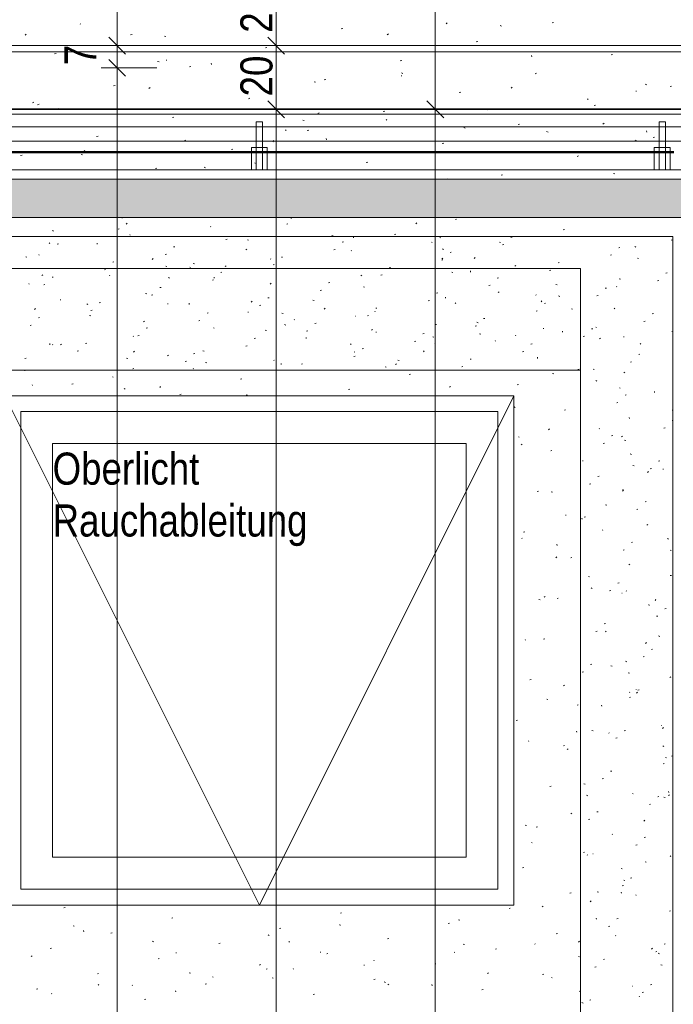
# Model space of a CAD drawing. Extents: x -740 to 300, y 62 to 1112.
# Tile 134 of 187: x -51 to -10, y 715 to 777. Entities that reach past the tile are written whole.
import ezdxf
from ezdxf.lldxf.tags import DXFTag

# ---------------------------------------------------------------- set-up
doc = ezdxf.new("R2010")
doc.units = 0
doc.layers.get('0').update_dxf_attribs({"lineweight": 13})
for name, color, linetype, lineweight, true_color in [('30 -35 Decken- 1 Konstruktion-Träger- Stahlbeton', 7, 'Continuous', 13, 0x33aa00), ('30 -36 Dächer- 1 Konstruktion', 7, 'Continuous', 35, 0x6666cc), ('30 -36 Dächer- 3 Dachbeläge', 7, 'Continuous', 15, 0x9999ff), ('30 -36 Dächer- 3 Dachbeläge Gründach', 9, 'Continuous', 9, 0x808080), ('30 -36 Dächer- 4 Dachbekleidungen', 7, 'Continuous', 9, 0xccccff), ('40 -43 Lüftungsanlagen - Entrauchung', 7, 'Continuous', 9, 0xd7f2ff), ('60- 61 allgemeine Ausstattung- 4 Terrassen', 9, 'Continuous', 9, 0x808080), ('70 -72 Beschriftung- 1 Beschriftung allgemein', 7, 'Continuous', 9, 0xff6633), ('70 -76 Bemaßung- 2 Allgemein', 9, 'Continuous', 5, 0x808080)]:
    doc.layers.add(name, color=color, linetype=linetype, lineweight=lineweight, true_color=true_color)
doc.layers.add('70 -71 Achsen- 1 Gebäudeachsen', color=7, linetype='STRICHPUNKT2-A06CPVBCL0', lineweight=18)
doc.layers.add('70 -73 Bauteildarst.- 2 verdeckt 0.15', color=7, linetype='grob-A06CPVB9L0', lineweight=15)
doc.styles.get("Standard").update_dxf_attribs({"font": 'ARIALN.TTF'})
tags = doc.linetypes.add('grob-A06CPVB9L0', pattern=[14, 3, -8, 3]).pattern_tags.tags
tags[8:9] = [DXFTag(74, 4), DXFTag(75, 0), DXFTag(340, '0'), DXFTag(46, 0.0), DXFTag(50, 0.0), DXFTag(44, 0.0), DXFTag(45, 0.0)]
tags[6:7] = [DXFTag(74, 4), DXFTag(75, 0), DXFTag(340, '0'), DXFTag(46, 0.0), DXFTag(50, 0.0), DXFTag(44, 0.0), DXFTag(45, 0.0)]
tags[4:5] = [DXFTag(74, 4), DXFTag(75, 0), DXFTag(340, '0'), DXFTag(46, 0.0), DXFTag(50, 0.0), DXFTag(44, 0.0), DXFTag(45, 0.0)]
tags = doc.linetypes.add('STRICHPUNKT2-A06CPVBCL0', pattern=[12.7, 6.35, -3.175, 0, -3.175]).pattern_tags.tags
tags[10:11] = [DXFTag(74, 4), DXFTag(75, 0), DXFTag(340, '0'), DXFTag(46, 0.0), DXFTag(50, 0.0), DXFTag(44, 0.0), DXFTag(45, 0.0)]
tags[8:9] = [DXFTag(74, 4), DXFTag(75, 0), DXFTag(340, '0'), DXFTag(46, 0.0), DXFTag(50, 0.0), DXFTag(44, 0.0), DXFTag(45, 0.0)]
tags[6:7] = [DXFTag(74, 4), DXFTag(75, 0), DXFTag(340, '0'), DXFTag(46, 0.0), DXFTag(50, 0.0), DXFTag(44, 0.0), DXFTag(45, 0.0)]
tags[4:5] = [DXFTag(74, 4), DXFTag(75, 0), DXFTag(340, '0'), DXFTag(46, 0.0), DXFTag(50, 0.0), DXFTag(44, 0.0), DXFTag(45, 0.0)]

# ---------------------------------------------------------------- blocks, each defined once
blk = doc.blocks.new('Referenz-A06CPVBEL0')
at = {"layer": '30 -35 Decken- 1 Konstruktion-Träger- Stahlbeton', "color": 0, "linetype": 'grob-A06CPVB9L0', "lineweight": -2, "ltscale": 0.13}
for p, q in [((-146.356, 774.512), (-2.356, 774.512)), ((-146.356, 770.912), (-2.356, 770.912))]:
    blk.add_line(p, q, dxfattribs=at)
at = {"layer": '30 -36 Dächer- 1 Konstruktion', "color": 0, "linetype": 'Continuous', "ltscale": 0.35}
blk.add_line((1.644, 770.912), (-682.362, 770.912), dxfattribs=at)
at = {"layer": '30 -36 Dächer- 1 Konstruktion', "color": 0, "lineweight": 25}
for p, q in [((-682.362, 770.912), (1.644, 770.912)), ((1.644, 770.912), (-682.362, 770.912)), ((1.644, 770.912), (-682.362, 770.912))]:
    blk.add_line(p, q, dxfattribs=at)
at = {"layer": '30 -36 Dächer- 1 Konstruktion', "color": 0, "lineweight": 5}
for p, q in [((-682.362, 770.912), (1.644, 770.912)), ((1.644, 770.912), (-682.362, 770.912)), ((1.644, 770.912), (-682.362, 770.912))]:
    blk.add_line(p, q, dxfattribs=at)
at = {"layer": '30 -36 Dächer- 1 Konstruktion', "color": 0, "lineweight": -2}
for p, q in [((-682.362, 770.912), (1.644, 770.912)), ((1.644, 770.912), (-682.362, 770.912)), ((1.644, 770.912), (-682.362, 770.912))]:
    blk.add_line(p, q, dxfattribs=at)
at = {"layer": '30 -36 Dächer- 1 Konstruktion', "color": 0}
blk.add_line((1.644, 770.912), (-682.362, 770.912), dxfattribs=at)
at = {"layer": '30 -36 Dächer- 3 Dachbeläge', "color": 0, "linetype": 'Continuous', "ltscale": 0.15}
for p, q in [((-6.756, 766.512), (-682.362, 766.512)), ((-682.362, 764.112), (-6.756, 764.112))]:
    blk.add_line(p, q, dxfattribs=at)
at = {"layer": '30 -36 Dächer- 3 Dachbeläge', "color": 0, "lineweight": 9}
for p, q in [((-682.362, 764.112), (-6.756, 764.112)), ((-44.978, 764.076), (-44.981, 764.112)), ((-34.342, 764.042), (-34.368, 764.071)), ((-24.032, 763.987), (-23.955, 764.006)), ((-45.241, 763.381), (-45.165, 763.4)), ((-44.674, 763.755), (-44.731, 763.701)), ((-39.407, 763.522), (-39.433, 763.551)), ((-34.637, 763.684), (-34.56, 763.703)), ((-26.457, 763.774), (-26.514, 763.721)), ((-17.247, 763.338), (-17.17, 763.357)), ((-49.371, 763.284), (-49.298, 763.255)), ((-48.537, 762.906), (-48.513, 762.912)), ((-48.537, 762.906), (-48.513, 762.912)), ((-44.472, 763.003), (-44.498, 763.032)), ((-38.457, 762.732), (-38.38, 762.751)), ((-31.792, 762.983), (-31.717, 762.96)), ((-30.435, 762.828), (-30.443, 762.899)), ((-30.435, 762.828), (-30.443, 762.899)), ((-27.852, 763.035), (-27.775, 763.054)), ((-25.013, 762.857), (-24.94, 762.827)), ((-25.013, 762.857), (-24.94, 762.827)), ((-20.542, 762.863), (-20.466, 762.883)), ((-20.542, 762.863), (-20.466, 762.883)), ((-49.537, 762.483), (-49.563, 762.512)), ((-49.062, 762.428), (-48.985, 762.447)), ((-46.55, 762.436), (-46.558, 762.506)), ((-46.55, 762.436), (-46.558, 762.506)), ((-41.752, 762.257), (-41.676, 762.276)), ((-41.752, 762.257), (-41.676, 762.276)), ((-37.135, 762.122), (-37.2, 762.077)), ((-37.108, 762.709), (-37.035, 762.68)), ((-31.147, 762.56), (-31.071, 762.579)), ((-31.147, 762.56), (-31.071, 762.579)), ((-25.5, 762.529), (-25.526, 762.559)), ((-25.5, 762.529), (-25.526, 762.559)), ((-24.844, 762.135), (-24.771, 762.105)), ((-21.26, 762.565), (-21.184, 762.542)), ((-21.26, 762.565), (-21.184, 762.542)), ((-21.067, 762.386), (-20.99, 762.405)), ((-13.757, 762.214), (-13.681, 762.233)), ((-13.757, 762.214), (-13.681, 762.233)), ((-12.75, 762.282), (-12.677, 762.252)), ((-12.75, 762.282), (-12.677, 762.252)), ((-10.462, 762.689), (-10.386, 762.708)), ((-51.045, 761.641), (-50.97, 761.618)), ((-50.213, 761.779), (-50.199, 761.747)), ((-50.213, 761.779), (-50.199, 761.747)), ((-43.035, 761.528), (-43.092, 761.474)), ((-43.035, 761.528), (-43.092, 761.474)), ((-42.277, 761.779), (-42.2, 761.798)), ((-35.63, 761.49), (-35.656, 761.52)), ((-35.63, 761.49), (-35.656, 761.52)), ((-34.967, 761.608), (-34.891, 761.627)), ((-34.967, 761.608), (-34.891, 761.627)), ((-31.672, 762.083), (-31.595, 762.102)), ((-30.565, 762.01), (-30.591, 762.039)), ((-30.565, 762.01), (-30.591, 762.039)), ((-24.818, 761.547), (-24.875, 761.494)), ((-24.818, 761.547), (-24.875, 761.494)), ((-24.362, 761.911), (-24.286, 761.93)), ((-24.362, 761.911), (-24.286, 761.93)), ((-22.79, 761.587), (-22.854, 761.542)), ((-14.282, 761.737), (-14.206, 761.756)), ((-12.58, 761.56), (-12.507, 761.531)), ((-45.572, 761.304), (-45.496, 761.323)), ((-45.572, 761.304), (-45.496, 761.323)), ((-42.24, 761.056), (-42.167, 761.027)), ((-42.24, 761.056), (-42.167, 761.027)), ((-40.695, 760.971), (-40.721, 761)), ((-40.695, 760.971), (-40.721, 761)), ((-40.513, 761.222), (-40.438, 761.199)), ((-40.513, 761.222), (-40.438, 761.199)), ((-38.444, 761.08), (-38.502, 761.026)), ((-35.492, 761.13), (-35.415, 761.149)), ((-28.182, 760.959), (-28.106, 760.978)), ((-28.182, 760.959), (-28.106, 760.978)), ((-24.887, 761.433), (-24.81, 761.452)), ((-20.227, 761.099), (-20.285, 761.045)), ((-17.577, 761.262), (-17.501, 761.281)), ((-17.577, 761.262), (-17.501, 761.281)), ((-49.967, 760.509), (-50.032, 760.464)), ((-49.967, 760.509), (-50.032, 760.464)), ((-49.392, 760.352), (-49.316, 760.371)), ((-49.392, 760.352), (-49.316, 760.371)), ((-46.097, 760.827), (-46.02, 760.846)), ((-45.76, 760.452), (-45.786, 760.481)), ((-45.76, 760.452), (-45.786, 760.481)), ((-42.071, 760.334), (-41.998, 760.305)), ((-39.194, 760.291), (-39.202, 760.362)), ((-38.787, 760.655), (-38.711, 760.674)), ((-38.787, 760.655), (-38.711, 760.674)), ((-29.976, 760.482), (-29.903, 760.452)), ((-29.976, 760.482), (-29.903, 760.452)), ((-28.707, 760.481), (-28.631, 760.5)), ((-24.262, 760.681), (-24.187, 760.658)), ((-23.079, 760.684), (-23.086, 760.754)), ((-21.398, 760.309), (-21.321, 760.328)), ((-21.398, 760.309), (-21.321, 760.328)), ((-18.102, 760.784), (-18.026, 760.803)), ((-13.73, 760.263), (-13.654, 760.24)), ((-13.73, 760.263), (-13.654, 760.24)), ((-10.793, 760.613), (-10.716, 760.632)), ((-10.793, 760.613), (-10.716, 760.632)), ((-50.825, 759.932), (-50.851, 759.961)), ((-50.825, 759.932), (-50.851, 759.961)), ((-49.917, 759.874), (-49.84, 759.893)), ((-42.607, 759.703), (-42.531, 759.722)), ((-42.607, 759.703), (-42.531, 759.722)), ((-39.312, 760.178), (-39.235, 760.197)), ((-35.622, 759.975), (-35.686, 759.93)), ((-35.622, 759.975), (-35.686, 759.93)), ((-32.002, 760.006), (-31.926, 760.025)), ((-32.002, 760.006), (-31.926, 760.025)), ((-29.807, 759.76), (-29.734, 759.73)), ((-21.922, 759.832), (-21.846, 759.851)), ((-17.713, 759.907), (-17.64, 759.877)), ((-17.713, 759.907), (-17.64, 759.877)), ((-14.613, 759.66), (-14.536, 759.679)), ((-14.613, 759.66), (-14.536, 759.679)), ((-13.878, 759.749), (-13.905, 759.778)), ((-11.317, 760.135), (-11.241, 760.154)), ((-43.515, 759.339), (-43.44, 759.316)), ((-43.132, 759.225), (-43.056, 759.244)), ((-35.823, 759.054), (-35.746, 759.073)), ((-35.823, 759.054), (-35.746, 759.073)), ((-32.527, 759.529), (-32.451, 759.548)), ((-25.218, 759.357), (-25.141, 759.376)), ((-25.218, 759.357), (-25.141, 759.376)), ((-24.652, 759.043), (-24.659, 759.114)), ((-24.652, 759.043), (-24.659, 759.114)), ((-21.277, 759.44), (-21.341, 759.395)), ((-21.277, 759.44), (-21.341, 759.395)), ((-18.943, 759.229), (-18.969, 759.258)), ((-17.543, 759.185), (-17.47, 759.156)), ((-15.137, 759.183), (-15.061, 759.202)), ((-48.883, 758.943), (-48.848, 758.941)), ((-47.203, 758.681), (-47.13, 758.652)), ((-47.203, 758.681), (-47.13, 758.652)), ((-46.427, 758.75), (-46.351, 758.769)), ((-46.427, 758.75), (-46.351, 758.769)), ((-42.126, 758.691), (-42.09, 758.689)), ((-42.126, 758.691), (-42.09, 758.689)), ((-40.767, 758.651), (-40.775, 758.722)), ((-40.767, 758.651), (-40.775, 758.722)), ((-36.806, 758.853), (-36.863, 758.799)), ((-36.806, 758.853), (-36.863, 758.799)), ((-36.347, 758.576), (-36.271, 758.595)), ((-32.983, 758.92), (-32.908, 758.897)), ((-32.983, 758.92), (-32.908, 758.897)), ((-32.215, 758.404), (-32.273, 758.351)), ((-29.038, 758.405), (-28.961, 758.424)), ((-29.038, 758.405), (-28.961, 758.424)), ((-25.742, 758.879), (-25.666, 758.898)), ((-24.008, 758.71), (-24.034, 758.739)), ((-18.589, 758.872), (-18.646, 758.818)), ((-18.589, 758.872), (-18.646, 758.818)), ((-18.433, 758.708), (-18.356, 758.727)), ((-18.433, 758.708), (-18.356, 758.727)), ((-13.998, 758.424), (-14.056, 758.37)), ((-50.432, 758.385), (-50.49, 758.331)), ((-50.247, 757.798), (-50.171, 757.817)), ((-50.247, 757.798), (-50.171, 757.817)), ((-47.034, 757.959), (-46.961, 757.93)), ((-46.952, 758.273), (-46.876, 758.292)), ((-39.643, 758.101), (-39.566, 758.12)), ((-39.643, 758.101), (-39.566, 758.12)), ((-37.072, 758.164), (-37.037, 758.162)), ((-34.939, 758.107), (-34.866, 758.077)), ((-34.939, 758.107), (-34.866, 758.077)), ((-30.315, 757.912), (-30.279, 757.91)), ((-30.315, 757.912), (-30.279, 757.91)), ((-29.562, 757.927), (-29.486, 757.946)), ((-29.073, 758.19), (-29.099, 758.219)), ((-18.957, 758.23), (-18.881, 758.249)), ((-16.732, 758.379), (-16.657, 758.356)), ((-11.648, 758.059), (-11.571, 758.078)), ((-11.648, 758.059), (-11.571, 758.078)), ((-50.772, 757.32), (-50.696, 757.339)), ((-43.585, 757.605), (-43.65, 757.56)), ((-43.463, 757.149), (-43.386, 757.168)), ((-43.463, 757.149), (-43.386, 757.168)), ((-40.167, 757.624), (-40.091, 757.643)), ((-39.203, 757.151), (-39.229, 757.18)), ((-34.77, 757.385), (-34.697, 757.355)), ((-34.138, 757.671), (-34.164, 757.7)), ((-32.858, 757.452), (-32.781, 757.471)), ((-32.858, 757.452), (-32.781, 757.471)), ((-25.261, 757.385), (-25.226, 757.383)), ((-22.777, 757.278), (-22.701, 757.297)), ((-22.676, 757.532), (-22.603, 757.502)), ((-22.676, 757.532), (-22.603, 757.502)), ((-22.253, 757.755), (-22.176, 757.774)), ((-22.253, 757.755), (-22.176, 757.774)), ((-15.166, 757.197), (-15.193, 757.227)), ((-15.166, 757.197), (-15.193, 757.227)), ((-12.172, 757.581), (-12.096, 757.6)), ((-44.268, 756.632), (-44.294, 756.661)), ((-43.987, 756.671), (-43.911, 756.69)), ((-35.985, 757.037), (-35.91, 757.014)), ((-33.411, 756.507), (-33.418, 756.577)), ((-33.382, 756.974), (-33.306, 756.994)), ((-29.24, 757.071), (-29.304, 757.026)), ((-29.015, 756.926), (-29.002, 756.893)), ((-26.073, 756.803), (-25.996, 756.822)), ((-26.073, 756.803), (-25.996, 756.822)), ((-25.453, 756.618), (-25.378, 756.595)), ((-25.453, 756.618), (-25.378, 756.595)), ((-22.506, 756.81), (-22.433, 756.781)), ((-20.231, 756.678), (-20.258, 756.707)), ((-20.231, 756.678), (-20.258, 756.707)), ((-18.504, 757.133), (-18.468, 757.131)), ((-18.504, 757.133), (-18.468, 757.131)), ((-17.296, 756.899), (-17.303, 756.969)), ((-15.992, 756.629), (-15.916, 756.648)), ((-15.468, 757.106), (-15.392, 757.125)), ((-15.468, 757.106), (-15.392, 757.125)), ((-13.45, 756.606), (-13.415, 756.603)), ((-10.412, 756.957), (-10.356, 756.935)), ((-10.412, 756.957), (-10.356, 756.935)), ((-49.526, 756.114), (-49.534, 756.185)), ((-49.333, 756.112), (-49.359, 756.141)), ((-48.794, 756.158), (-48.851, 756.104)), ((-48.794, 756.158), (-48.851, 756.104)), ((-47.283, 756.196), (-47.206, 756.215)), ((-47.283, 756.196), (-47.206, 756.215)), ((-37.202, 756.022), (-37.126, 756.041)), ((-36.678, 756.5), (-36.601, 756.519)), ((-36.678, 756.5), (-36.601, 756.519)), ((-30.576, 756.177), (-30.634, 756.124)), ((-30.576, 756.177), (-30.634, 756.124)), ((-26.597, 756.325), (-26.521, 756.344)), ((-25.296, 756.158), (-25.323, 756.188)), ((-25.296, 756.158), (-25.323, 756.188)), ((-21.518, 756.382), (-21.505, 756.349)), ((-21.518, 756.382), (-21.505, 756.349)), ((-19.288, 756.154), (-19.212, 756.173)), ((-19.288, 756.154), (-19.212, 756.173)), ((-14.895, 756.536), (-14.959, 756.491)), ((-12.359, 756.197), (-12.417, 756.143)), ((-12.359, 756.197), (-12.417, 756.143)), ((-47.807, 755.719), (-47.731, 755.738)), ((-44.203, 755.71), (-44.261, 755.656)), ((-42.072, 755.458), (-42.136, 755.413)), ((-42.072, 755.458), (-42.136, 755.413)), ((-40.498, 755.547), (-40.421, 755.566)), ((-40.498, 755.547), (-40.421, 755.566)), ((-39.902, 755.732), (-39.829, 755.702)), ((-39.902, 755.732), (-39.829, 755.702)), ((-30.417, 755.373), (-30.341, 755.392)), ((-30.361, 755.639), (-30.388, 755.668)), ((-30.361, 755.639), (-30.388, 755.668)), ((-29.893, 755.851), (-29.817, 755.87)), ((-29.893, 755.851), (-29.817, 755.87)), ((-25.986, 755.729), (-26.044, 755.675)), ((-19.813, 755.676), (-19.736, 755.695)), ((-18.869, 755.259), (-18.876, 755.329)), ((-18.869, 755.259), (-18.876, 755.329)), ((-12.503, 755.505), (-12.427, 755.524)), ((-12.503, 755.505), (-12.427, 755.524)), ((-51.103, 755.244), (-51.026, 755.263)), ((-51.103, 755.244), (-51.026, 755.263)), ((-44.706, 755.276), (-44.631, 755.253)), ((-44.706, 755.276), (-44.631, 755.253)), ((-41.022, 755.07), (-40.946, 755.089)), ((-39.733, 755.01), (-39.66, 754.98)), ((-35.426, 755.119), (-35.453, 755.149)), ((-35.426, 755.119), (-35.453, 755.149)), ((-34.984, 754.867), (-34.991, 754.937)), ((-34.984, 754.867), (-34.991, 754.937)), ((-33.713, 754.898), (-33.637, 754.917)), ((-33.713, 754.898), (-33.637, 754.917)), ((-28.455, 754.735), (-28.38, 754.712)), ((-27.727, 754.924), (-27.791, 754.879)), ((-27.727, 754.924), (-27.791, 754.879)), ((-27.639, 755.157), (-27.566, 755.127)), ((-27.639, 755.157), (-27.566, 755.127)), ((-23.633, 754.724), (-23.556, 754.743)), ((-23.108, 755.201), (-23.032, 755.22)), ((-23.108, 755.201), (-23.032, 755.22)), ((-13.028, 755.027), (-12.951, 755.046)), ((-16.156, 754.512), (-61.756, 754.512)), ((-51.099, 754.474), (-51.107, 754.545)), ((-51.099, 754.474), (-51.107, 754.545)), ((-45.556, 754.08), (-45.582, 754.11)), ((-45.556, 754.08), (-45.582, 754.11)), ((-44.318, 754.595), (-44.241, 754.614)), ((-44.318, 754.595), (-44.241, 754.614)), ((-40.491, 754.6), (-40.517, 754.629)), ((-40.491, 754.6), (-40.517, 754.629)), ((-26.928, 754.249), (-26.852, 754.268)), ((-26.928, 754.249), (-26.852, 754.268)), ((-17.923, 754.316), (-17.848, 754.293)), ((-17.923, 754.316), (-17.848, 754.293)), ((-16.323, 754.552), (-16.247, 754.571)), ((-16.323, 754.552), (-16.247, 754.571)), ((-16.156, 223.712), (-16.156, 754.512)), ((-15.375, 754.582), (-15.302, 754.553)), ((-15.375, 754.582), (-15.302, 754.553)), ((-13.381, 754.389), (-13.446, 754.344)), ((-13.381, 754.389), (-13.446, 754.344)), ((-50.621, 753.561), (-50.647, 753.59)), ((-50.621, 753.561), (-50.647, 753.59)), ((-48.138, 753.642), (-48.062, 753.661)), ((-48.138, 753.642), (-48.062, 753.661)), ((-42.564, 753.483), (-42.622, 753.429)), ((-42.564, 753.483), (-42.622, 753.429)), ((-37.533, 753.946), (-37.457, 753.965)), ((-37.533, 753.946), (-37.457, 753.965)), ((-24.347, 753.502), (-24.405, 753.448)), ((-24.347, 753.502), (-24.405, 753.448)), ((-20.143, 753.6), (-20.067, 753.619)), ((-20.143, 753.6), (-20.067, 753.619)), ((-15.206, 753.861), (-15.133, 753.831)), ((-44.865, 753.357), (-44.792, 753.327)), ((-44.865, 753.357), (-44.792, 753.327)), ((-41.353, 752.993), (-41.277, 753.012)), ((-41.353, 752.993), (-41.277, 753.012)), ((-37.176, 752.974), (-37.101, 752.951)), ((-37.176, 752.974), (-37.101, 752.951)), ((-30.748, 753.296), (-30.672, 753.316)), ((-30.748, 753.296), (-30.672, 753.316)), ((-13.674, 753.378), (-13.701, 753.407)), ((-13.358, 752.951), (-13.282, 752.97)), ((-13.358, 752.951), (-13.282, 752.97)), ((-11.512, 753.114), (-11.52, 753.185)), ((-13.883, 752.473), (-13.807, 752.492)), ((-20.338, 752.207), (-20.265, 752.178)), ((-20.338, 752.207), (-20.265, 752.178)), ((-17.178, 751.998), (-17.102, 752.017)), ((-17.178, 751.998), (-17.102, 752.017)), ((-10.393, 752.014), (-10.356, 752.003)), ((-10.393, 752.014), (-10.356, 752.003)), ((-13.085, 751.474), (-13.093, 751.545)), ((-13.085, 751.474), (-13.093, 751.545)), ((-10.394, 751.349), (-10.356, 751.358)), ((-10.394, 751.349), (-10.356, 751.358)), ((-18.118, 750.827), (-18.176, 750.773)), ((-18.118, 750.827), (-18.176, 750.773)), ((-14.963, 750.826), (-14.989, 750.856)), ((-14.963, 750.826), (-14.989, 750.856)), ((-14.214, 750.397), (-14.137, 750.416)), ((-14.214, 750.397), (-14.137, 750.416)), ((-13.528, 750.378), (-13.585, 750.325)), ((-10.918, 750.871), (-10.842, 750.89)), ((-20.028, 750.307), (-20.054, 750.336)), ((-20.028, 750.307), (-20.054, 750.336)), ((-19.831, 749.873), (-19.896, 749.828)), ((-19.831, 749.873), (-19.896, 749.828)), ((-14.738, 749.919), (-14.662, 749.938)), ((-13.395, 750.13), (-13.32, 750.107)), ((-18.034, 749.444), (-17.957, 749.463)), ((-18.034, 749.444), (-17.957, 749.463)), ((-13.037, 749.258), (-12.964, 749.228)), ((-13.037, 749.258), (-12.964, 749.228)), ((-16.036, 748.821), (-16.001, 748.819)), ((-16.036, 748.821), (-16.001, 748.819)), ((-12.868, 748.536), (-12.795, 748.506)), ((-11.249, 748.795), (-11.172, 748.814)), ((-11.249, 748.795), (-11.172, 748.814)), ((-11.889, 748.151), (-11.946, 748.097)), ((-11.889, 748.151), (-11.946, 748.097)), ((-11.773, 748.317), (-11.697, 748.336)), ((-10.983, 748.294), (-10.947, 748.292)), ((-15.593, 747.365), (-15.517, 747.384)), ((-15.069, 747.843), (-14.993, 747.862)), ((-15.069, 747.843), (-14.993, 747.862)), ((-18.889, 746.89), (-18.813, 746.909)), ((-18.889, 746.89), (-18.813, 746.909)), ((-18, 746.883), (-17.927, 746.853)), ((-18, 746.883), (-17.927, 746.853)), ((-13.449, 746.969), (-13.514, 746.924)), ((-13.471, 747.007), (-13.497, 747.036)), ((-14.586, 746.067), (-14.511, 746.044)), ((-14.586, 746.067), (-14.511, 746.044)), ((-12.104, 746.241), (-12.028, 746.26)), ((-12.104, 746.241), (-12.028, 746.26)), ((-17.094, 745.431), (-17.08, 745.398)), ((-17.094, 745.431), (-17.08, 745.398)), ((-12.629, 745.763), (-12.552, 745.782)), ((-16.061, 745.153), (-16.069, 745.223)), ((-15.924, 745.288), (-15.848, 745.308)), ((-15.924, 745.288), (-15.848, 745.308)), ((-11.936, 744.822), (-12, 744.777)), ((-11.936, 744.822), (-12, 744.777)), ((-19.744, 744.336), (-19.668, 744.355)), ((-19.744, 744.336), (-19.668, 744.355)), ((-14.759, 744.455), (-14.785, 744.485)), ((-14.759, 744.455), (-14.785, 744.485)), ((-19.824, 743.936), (-19.85, 743.965)), ((-19.824, 743.936), (-19.85, 743.965)), ((-17.634, 743.512), (-17.641, 743.583)), ((-17.634, 743.512), (-17.641, 743.583)), ((-12.959, 743.687), (-12.883, 743.706)), ((-12.959, 743.687), (-12.883, 743.706)), ((-10.7, 743.933), (-10.627, 743.903)), ((-10.7, 743.933), (-10.627, 743.903)), ((-13.484, 743.209), (-13.408, 743.228)), ((-10.53, 743.211), (-10.457, 743.182)), ((-17.648, 742.781), (-17.705, 742.727)), ((-17.648, 742.781), (-17.705, 742.727)), ((-16.779, 742.734), (-16.703, 742.753)), ((-16.779, 742.734), (-16.703, 742.753)), ((-13.057, 742.333), (-13.115, 742.279)), ((-15.663, 741.558), (-15.59, 741.528)), ((-15.663, 741.558), (-15.59, 741.528)), ((-13.815, 741.133), (-13.738, 741.152)), ((-13.815, 741.133), (-13.738, 741.152)), ((-10.519, 741.608), (-10.443, 741.627)), ((-15.493, 740.836), (-15.42, 740.807)), ((-14.339, 740.655), (-14.263, 740.674)), ((-13.569, 740.51), (-13.533, 740.507)), ((-13.569, 740.51), (-13.533, 740.507)), ((-13.267, 740.636), (-13.293, 740.665)), ((-18.78, 740.12), (-18.704, 740.097)), ((-18.78, 740.12), (-18.704, 740.097)), ((-18.386, 740.305), (-18.45, 740.26)), ((-18.386, 740.305), (-18.45, 740.26)), ((-17.635, 740.18), (-17.558, 740.199)), ((-17.635, 740.18), (-17.558, 740.199)), ((-11.418, 740.106), (-11.476, 740.052)), ((-11.418, 740.106), (-11.476, 740.052)), ((-11.851, 739.728), (-11.858, 739.798)), ((-11.851, 739.728), (-11.858, 739.798)), ((-10.85, 739.531), (-10.773, 739.55)), ((-10.85, 739.531), (-10.773, 739.55)), ((-11.374, 739.054), (-11.298, 739.073)), ((-15.194, 738.101), (-15.118, 738.12)), ((-14.67, 738.579), (-14.593, 738.598)), ((-14.67, 738.579), (-14.593, 738.598)), ((-14.555, 738.084), (-14.581, 738.114)), ((-14.555, 738.084), (-14.581, 738.114)), ((-19.62, 737.565), (-19.646, 737.594)), ((-19.62, 737.565), (-19.646, 737.594)), ((-18.49, 737.626), (-18.414, 737.645)), ((-18.49, 737.626), (-18.414, 737.645)), ((-12.004, 737.401), (-12.068, 737.356)), ((-11.25, 737.818), (-11.174, 737.795)), ((-11.25, 737.818), (-11.174, 737.795)), ((-11.705, 736.977), (-11.629, 736.996)), ((-11.705, 736.977), (-11.629, 736.996)), ((-13.325, 736.233), (-13.252, 736.204)), ((-13.325, 736.233), (-13.252, 736.204)), ((-12.23, 736.5), (-12.153, 736.519)), ((-16.05, 735.547), (-15.973, 735.566)), ((-15.525, 736.025), (-15.449, 736.044)), ((-15.525, 736.025), (-15.449, 736.044)), ((-14.252, 735.935), (-14.177, 735.912)), ((-19.345, 735.072), (-19.269, 735.091)), ((-19.345, 735.072), (-19.269, 735.091)), ((-13.156, 735.511), (-13.083, 735.482)), ((-10.49, 735.254), (-10.555, 735.209)), ((-10.49, 735.254), (-10.555, 735.209)), ((-17.177, 734.736), (-17.235, 734.682)), ((-17.177, 734.736), (-17.235, 734.682)), ((-13.063, 734.265), (-13.089, 734.294)), ((-12.669, 734.48), (-12.656, 734.447)), ((-12.669, 734.48), (-12.656, 734.447)), ((-12.587, 734.287), (-12.644, 734.234)), ((-12.56, 734.423), (-12.484, 734.442)), ((-12.56, 734.423), (-12.484, 734.442)), ((-18.288, 733.858), (-18.215, 733.829)), ((-18.288, 733.858), (-18.215, 733.829)), ((-13.085, 733.946), (-13.009, 733.965)), ((-16.38, 733.471), (-16.304, 733.49)), ((-16.38, 733.471), (-16.304, 733.49)), ((-14.827, 733.406), (-14.834, 733.477)), ((-20.2, 732.518), (-20.124, 732.537)), ((-20.2, 732.518), (-20.124, 732.537)), ((-16.399, 731.766), (-16.407, 731.837)), ((-16.399, 731.766), (-16.407, 731.837)), ((-15.443, 731.872), (-15.368, 731.849)), ((-15.443, 731.872), (-15.368, 731.849)), ((-13.416, 731.869), (-13.339, 731.888)), ((-13.416, 731.869), (-13.339, 731.888)), ((-11.101, 732.198), (-11.066, 732.196)), ((-11.101, 732.198), (-11.066, 732.196)), ((-10.948, 732.06), (-11.005, 732.007)), ((-10.948, 732.06), (-11.005, 732.007)), ((-19.416, 731.194), (-19.442, 731.223)), ((-19.416, 731.194), (-19.442, 731.223)), ((-14.351, 731.713), (-14.378, 731.743)), ((-14.351, 731.713), (-14.378, 731.743)), ((-13.94, 731.391), (-13.864, 731.411)), ((-17.236, 730.917), (-17.159, 730.936)), ((-17.236, 730.917), (-17.159, 730.936)), ((-16.94, 730.738), (-17.005, 730.693)), ((-16.94, 730.738), (-17.005, 730.693)), ((-10.987, 730.909), (-10.914, 730.879)), ((-10.987, 730.909), (-10.914, 730.879)), ((-10.818, 730.187), (-10.745, 730.157)), ((-10.451, 730.268), (-10.374, 730.287)), ((-10.451, 730.268), (-10.374, 730.287)), ((-14.271, 729.315), (-14.194, 729.334)), ((-14.271, 729.315), (-14.194, 729.334)), ((-10.975, 729.79), (-10.899, 729.809)), ((-14.795, 728.837), (-14.719, 728.856)), ((-18.091, 728.363), (-18.015, 728.382)), ((-18.091, 728.363), (-18.015, 728.382)), ((-15.95, 728.534), (-15.877, 728.504)), ((-15.95, 728.534), (-15.877, 728.504)), ((-15.781, 727.812), (-15.708, 727.782)), ((-12.859, 727.894), (-12.885, 727.923)), ((-11.306, 727.713), (-11.23, 727.733)), ((-11.306, 727.713), (-11.23, 727.733)), ((-10.915, 727.686), (-10.84, 727.663)), ((-10.616, 727.981), (-10.624, 728.052)), ((-10.616, 727.981), (-10.624, 728.052)), ((-10.558, 727.834), (-10.623, 727.789)), ((-11.831, 727.236), (-11.754, 727.255)), ((-16.707, 726.69), (-16.764, 726.637)), ((-16.707, 726.69), (-16.764, 726.637)), ((-15.651, 726.283), (-15.574, 726.302)), ((-15.126, 726.761), (-15.05, 726.78)), ((-15.126, 726.761), (-15.05, 726.78)), ((-12.116, 726.242), (-12.174, 726.188)), ((-19.636, 725.925), (-19.561, 725.902)), ((-19.636, 725.925), (-19.561, 725.902)), ((-18.946, 725.809), (-18.87, 725.828)), ((-18.946, 725.809), (-18.87, 725.828)), ((-14.147, 725.342), (-14.174, 725.372)), ((-14.147, 725.342), (-14.174, 725.372)), ((-12.161, 725.159), (-12.085, 725.178)), ((-12.161, 725.159), (-12.085, 725.178)), ((-19.212, 724.823), (-19.239, 724.852)), ((-19.212, 724.823), (-19.239, 724.852)), ((-12.686, 724.682), (-12.61, 724.701)), ((-15.981, 724.207), (-15.905, 724.226)), ((-15.981, 724.207), (-15.905, 724.226)), ((-15.742, 724.073), (-15.729, 724.04)), ((-15.391, 724.138), (-15.356, 724.136)), ((-10.477, 724.015), (-10.535, 723.961)), ((-10.477, 724.015), (-10.535, 723.961)), ((-19.801, 723.255), (-19.725, 723.274)), ((-19.801, 723.255), (-19.725, 723.274)), ((-13.613, 723.209), (-13.54, 723.179)), ((-13.613, 723.209), (-13.54, 723.179)), ((-12.106, 723.623), (-12.031, 723.6)), ((-12.106, 723.623), (-12.031, 723.6)), ((-13.017, 722.605), (-12.94, 722.624)), ((-13.017, 722.605), (-12.94, 722.624)), ((-13.541, 722.128), (-13.465, 722.147)), ((-13.443, 722.487), (-13.37, 722.458)), ((-16.837, 721.653), (-16.76, 721.672)), ((-16.837, 721.653), (-16.76, 721.672)), ((-15.108, 721.739), (-15.033, 721.716)), ((-13.592, 721.66), (-13.599, 721.73)), ((-12.655, 721.522), (-12.682, 721.552)), ((-48.651, 720.743), (-48.575, 720.762)), ((-48.651, 720.743), (-48.575, 720.762)), ((-20.657, 720.7), (-20.58, 720.72)), ((-20.657, 720.7), (-20.58, 720.72)), ((-18.576, 720.834), (-18.503, 720.804)), ((-18.576, 720.834), (-18.503, 720.804)), ((-15.495, 721.171), (-15.56, 721.126)), ((-15.495, 721.171), (-15.56, 721.126)), ((-41.867, 720.094), (-41.79, 720.113)), ((-41.867, 720.094), (-41.79, 720.113)), ((-31.262, 720.397), (-31.185, 720.416)), ((-31.262, 720.397), (-31.185, 720.416)), ((-15.165, 720.02), (-15.172, 720.09)), ((-15.165, 720.02), (-15.172, 720.09)), ((-13.872, 720.051), (-13.795, 720.07)), ((-13.872, 720.051), (-13.795, 720.07)), ((-10.576, 720.526), (-10.5, 720.545)), ((-48.066, 719.608), (-47.993, 719.579)), ((-48.066, 719.608), (-47.993, 719.579)), ((-35.082, 719.445), (-35.005, 719.464)), ((-35.082, 719.445), (-35.005, 719.464)), ((-31.28, 719.628), (-31.288, 719.698)), ((-31.28, 719.628), (-31.288, 719.698)), ((-24.477, 719.748), (-24.4, 719.767)), ((-24.477, 719.748), (-24.4, 719.767)), ((-23.829, 719.978), (-23.754, 719.955)), ((-23.829, 719.978), (-23.754, 719.955)), ((-14.396, 719.574), (-14.32, 719.593)), ((-47.395, 719.235), (-47.403, 719.306)), ((-47.395, 719.235), (-47.403, 719.306)), ((-45.687, 719.141), (-45.61, 719.16)), ((-45.687, 719.141), (-45.61, 719.16)), ((-35.802, 719.033), (-35.729, 719.004)), ((-35.802, 719.033), (-35.729, 719.004)), ((-28.297, 718.796), (-28.22, 718.815)), ((-28.297, 718.796), (-28.22, 718.815)), ((-17.692, 719.099), (-17.616, 719.118)), ((-17.692, 719.099), (-17.616, 719.118)), ((-13.944, 718.971), (-13.97, 719.001)), ((-13.944, 718.971), (-13.97, 719.001)), ((-49.507, 718.189), (-49.43, 718.208)), ((-49.507, 718.189), (-49.43, 718.208)), ((-43.083, 718.636), (-43.007, 718.613)), ((-43.083, 718.636), (-43.007, 718.613)), ((-38.902, 718.492), (-38.825, 718.511)), ((-38.902, 718.492), (-38.825, 718.511)), ((-34.453, 718.625), (-34.511, 718.572)), ((-34.453, 718.625), (-34.511, 718.572)), ((-23.539, 718.459), (-23.466, 718.429)), ((-23.539, 718.459), (-23.466, 718.429)), ((-19.009, 718.452), (-19.035, 718.481)), ((-19.009, 718.452), (-19.035, 718.481)), ((-16.236, 718.645), (-16.294, 718.591)), ((-16.236, 718.645), (-16.294, 718.591)), ((-11.646, 718.197), (-11.703, 718.143)), ((-10.907, 718.45), (-10.831, 718.469)), ((-10.907, 718.45), (-10.831, 718.469)), ((-50.636, 717.724), (-50.7, 717.678)), ((-50.636, 717.724), (-50.7, 717.678)), ((-41.599, 717.912), (-41.564, 717.91)), ((-41.599, 717.912), (-41.564, 717.91)), ((-32.515, 717.975), (-32.501, 717.943)), ((-32.515, 717.975), (-32.501, 717.943)), ((-32.117, 717.843), (-32.041, 717.862)), ((-32.117, 717.843), (-32.041, 717.862)), ((-24.073, 717.932), (-24.1, 717.962)), ((-24.073, 717.932), (-24.1, 717.962)), ((-21.512, 718.146), (-21.436, 718.165)), ((-21.512, 718.146), (-21.436, 718.165)), ((-16.299, 717.676), (-16.224, 717.653)), ((-16.299, 717.676), (-16.224, 717.653)), ((-11.432, 717.972), (-11.355, 717.991)), ((-11.275, 717.884), (-11.202, 717.855)), ((-11.275, 717.884), (-11.202, 717.855)), ((-42.722, 717.54), (-42.645, 717.559)), ((-42.722, 717.54), (-42.645, 717.559)), ((-36.29, 717.189), (-36.355, 717.144)), ((-36.29, 717.189), (-36.355, 717.144)), ((-29.788, 717.133), (-29.753, 717.131)), ((-29.788, 717.133), (-29.753, 717.131)), ((-29.138, 717.413), (-29.165, 717.442)), ((-29.138, 717.413), (-29.165, 717.442)), ((-25.332, 717.194), (-25.256, 717.213)), ((-25.332, 717.194), (-25.256, 717.213)), ((-15.252, 717.02), (-15.175, 717.039)), ((-14.727, 717.497), (-14.651, 717.516)), ((-14.727, 717.497), (-14.651, 717.516)), ((-11.106, 717.162), (-11.033, 717.133)), ((-46.542, 716.587), (-46.466, 716.606)), ((-46.542, 716.587), (-46.466, 716.606)), ((-40.765, 716.658), (-40.692, 716.629)), ((-40.765, 716.658), (-40.692, 716.629)), ((-39.268, 716.374), (-39.295, 716.403)), ((-39.268, 716.374), (-39.295, 716.403)), ((-35.937, 716.891), (-35.861, 716.91)), ((-35.937, 716.891), (-35.861, 716.91)), ((-34.203, 716.893), (-34.23, 716.923)), ((-34.203, 716.893), (-34.23, 716.923)), ((-21.945, 716.654), (-22.01, 716.609)), ((-21.945, 716.654), (-22.01, 716.609)), ((-18.547, 716.545), (-18.471, 716.564)), ((-18.547, 716.545), (-18.471, 716.564)), ((-17.977, 716.354), (-17.942, 716.351)), ((-17.977, 716.354), (-17.942, 716.351)), ((-46.441, 715.931), (-46.499, 715.877)), ((-46.441, 715.931), (-46.499, 715.877)), ((-44.333, 715.854), (-44.36, 715.884)), ((-44.333, 715.854), (-44.36, 715.884)), ((-39.757, 715.938), (-39.681, 715.957)), ((-39.757, 715.938), (-39.681, 715.957)), ((-35.553, 716.334), (-35.477, 716.311)), ((-35.553, 716.334), (-35.477, 716.311)), ((-29.152, 716.242), (-29.076, 716.261)), ((-29.152, 716.242), (-29.076, 716.261)), ((-28.502, 716.084), (-28.429, 716.054)), ((-28.502, 716.084), (-28.429, 716.054)), ((-28.224, 715.95), (-28.281, 715.896)), ((-28.224, 715.95), (-28.281, 715.896)), ((-25.497, 715.843), (-25.504, 715.913)), ((-25.497, 715.843), (-25.504, 715.913)), ((-12.923, 715.826), (-12.888, 715.824)), ((-11.762, 715.896), (-11.686, 715.915)), ((-11.762, 715.896), (-11.686, 715.915)), ((-50.362, 715.635), (-50.286, 715.654)), ((-50.362, 715.635), (-50.286, 715.654)), ((-49.398, 715.335), (-49.424, 715.364)), ((-49.398, 715.335), (-49.424, 715.364)), ((-41.612, 715.451), (-41.62, 715.521)), ((-41.612, 715.451), (-41.62, 715.521)), ((-32.972, 715.289), (-32.896, 715.308)), ((-32.972, 715.289), (-32.896, 715.308)), ((-22.367, 715.592), (-22.291, 715.611)), ((-22.367, 715.592), (-22.291, 715.611)), ((-16.238, 715.509), (-16.165, 715.48)), ((-16.238, 715.509), (-16.165, 715.48)), ((-12.451, 715.151), (-12.478, 715.181)), ((-12.287, 715.418), (-12.211, 715.437)), ((-43.577, 714.986), (-43.501, 715.005)), ((-43.577, 714.986), (-43.501, 715.005)), ((-16.069, 714.787), (-15.996, 714.758)), ((-15.582, 714.943), (-15.506, 714.962)), ((-15.582, 714.943), (-15.506, 714.962))]:
    blk.add_line(p, q, dxfattribs=at)
at = {"layer": '30 -36 Dächer- 3 Dachbeläge', "color": 0, "linetype": 'Continuous', "lineweight": 9, "ltscale": 0.13}
for p, q in [((-10.356, 762.912), (-62.356, 762.912)), ((-10.356, 762.912), (-62.356, 762.912)), ((-10.356, 710.912), (-10.356, 762.912)), ((-10.356, 710.912), (-10.356, 762.912)), ((-52.356, 752.912), (-20.356, 752.912)), ((-52.356, 752.912), (-20.356, 752.912)), ((-20.356, 752.912), (-20.356, 720.912)), ((-20.356, 752.912), (-20.356, 720.912)), ((-20.356, 720.912), (-52.356, 720.912)), ((-20.356, 720.912), (-52.356, 720.912))]:
    blk.add_line(p, q, dxfattribs=at)
at = {"layer": '30 -36 Dächer- 3 Dachbeläge', "color": 0, "lineweight": 0}
for points in [[(-6.756, 764.112), (-682.362, 765.461), (-682.362, 766.512)], [(-6.756, 764.112), (-682.362, 766.512), (-6.756, 766.512)], [(-682.362, 765.461), (-6.756, 764.112), (-682.362, 764.112)]]:
    blk.add_solid(points, dxfattribs=at)
at = {"layer": '30 -36 Dächer- 3 Dachbeläge Gründach', "color": 0, "linetype": 'Continuous', "ltscale": 0.13}
for p, q in [((-16.156, 760.912), (-682.362, 760.912)), ((-16.156, 376.512), (-16.156, 760.912))]:
    blk.add_line(p, q, dxfattribs=at)
at = {"layer": '30 -36 Dächer- 4 Dachbekleidungen', "color": 0, "linetype": 'Continuous', "ltscale": 0.13}
for p, q in [((-682.362, 770.612), (-6.756, 770.612)), ((-6.756, 769.812), (-682.362, 769.812)), ((-36.156, 770.112), (-36.556, 770.112)), ((-36.556, 770.112), (-36.556, 768.512)), ((-36.156, 768.512), (-36.156, 770.112)), ((-10.823, 770.112), (-11.223, 770.112)), ((-11.223, 770.112), (-11.223, 768.512)), ((-10.823, 768.512), (-10.823, 770.112)), ((-682.362, 768.912), (-6.756, 768.912)), ((-36.556, 768.512), (-36.856, 768.512)), ((-36.856, 768.512), (-36.856, 767.112)), ((-36.556, 767.112), (-36.556, 768.512)), ((-36.556, 768.512), (-36.156, 768.512)), ((-36.156, 768.512), (-36.156, 767.112)), ((-36.156, 768.512), (-35.856, 768.512)), ((-35.856, 768.512), (-35.856, 767.112)), ((-11.223, 768.512), (-11.523, 768.512)), ((-11.523, 768.512), (-11.523, 767.112)), ((-11.223, 767.112), (-11.223, 768.512)), ((-11.223, 768.512), (-10.823, 768.512)), ((-10.823, 768.512), (-10.823, 767.112)), ((-10.823, 768.512), (-10.523, 768.512)), ((-10.523, 768.512), (-10.523, 767.112)), ((-6.756, 767.112), (-682.362, 767.112)), ((-36.856, 767.112), (-36.556, 767.112)), ((-36.156, 767.112), (-36.556, 767.112)), ((-35.856, 767.112), (-36.156, 767.112)), ((-11.523, 767.112), (-11.223, 767.112)), ((-10.823, 767.112), (-11.223, 767.112)), ((-10.523, 767.112), (-10.823, 767.112))]:
    blk.add_line(p, q, dxfattribs=at)
at = {"layer": '40 -43 Lüftungsanlagen - Entrauchung', "color": 0}
for p, q in [((-52.356, 752.912), (-20.356, 752.912)), ((-52.356, 752.912), (-36.356, 720.912)), ((-52.356, 752.912), (-20.356, 752.912)), ((-52.356, 752.912), (-36.356, 720.912)), ((-36.356, 720.912), (-20.356, 752.912)), ((-36.356, 720.912), (-20.356, 752.912)), ((-20.356, 752.912), (-20.356, 720.912)), ((-20.356, 752.912), (-20.356, 720.912)), ((-20.356, 720.912), (-52.356, 720.912)), ((-20.356, 720.912), (-52.356, 720.912))]:
    blk.add_line(p, q, dxfattribs=at)
at = {"layer": '40 -43 Lüftungsanlagen - Entrauchung', "color": 0, "linetype": 'Continuous', "ltscale": 0.13}
for p, q in [((-49.356, 749.912), (-23.356, 749.912)), ((-49.356, 723.912), (-49.356, 749.912)), ((-49.356, 749.912), (-23.356, 749.912)), ((-49.356, 723.912), (-49.356, 749.912)), ((-23.356, 749.912), (-23.356, 723.912)), ((-23.356, 749.912), (-23.356, 723.912)), ((-23.356, 723.912), (-49.356, 723.912)), ((-23.356, 723.912), (-49.356, 723.912))]:
    blk.add_line(p, q, dxfattribs=at)
at = {"layer": '60- 61 allgemeine Ausstattung- 4 Terrassen', "color": 0}
for p, q in [((-24.538, 776.342), (-24.618, 776.285)), ((-17.945, 776.337), (-17.85, 776.361)), ((-47.591, 776.251), (-47.624, 776.287)), ((-31.201, 775.958), (-31.106, 775.982)), ((-21.218, 776.17), (-21.127, 776.133)), ((-51.01, 775.627), (-51.082, 775.56)), ((-44.458, 775.579), (-44.362, 775.603)), ((-42.326, 775.511), (-42.232, 775.482)), ((-28.239, 775.652), (-28.311, 775.584)), ((-22.72, 775.147), (-22.625, 775.171)), ((-35.977, 774.768), (-35.881, 774.792)), ((-49.233, 774.389), (-49.137, 774.412)), ((-42.751, 773.92), (-42.66, 773.883)), ((-42.21, 773.991), (-42.166, 773.989)), ((-27.495, 773.956), (-27.4, 773.98)), ((-19.229, 774.203), (-19.238, 774.291)), ((-14.239, 774.335), (-14.144, 774.359)), ((-40.752, 773.577), (-40.656, 773.601)), ((-39.373, 773.713), (-39.382, 773.801)), ((-32.914, 772.633), (-32.82, 772.605)), ((-32.271, 772.766), (-32.175, 772.79)), ((-27.447, 773.017), (-27.402, 773.015)), ((-27.422, 773.201), (-27.33, 773.165)), ((-19.014, 773.145), (-18.919, 773.169)), ((-45.527, 772.387), (-45.431, 772.41)), ((-43.224, 772.283), (-43.296, 772.216)), ((-20.452, 772.307), (-20.524, 772.24)), ((-12.683, 772.043), (-12.638, 772.041)), ((-12.092, 772.483), (-12.001, 772.446)), ((-10.533, 772.333), (-10.438, 772.357)), ((-37.046, 771.575), (-36.95, 771.599)), ((-23.789, 771.954), (-23.694, 771.978)), ((-15.68, 771.534), (-15.713, 771.57)), ((-50.532, 771.365), (-50.613, 771.308)), ((-50.302, 771.196), (-50.206, 771.22)), ((-48.955, 770.951), (-48.864, 770.914)), ((-28.565, 770.764), (-28.469, 770.788)), ((-22.011, 770.884), (-22.044, 770.921)), ((-15.308, 771.143), (-15.213, 771.167)), ((-41.821, 770.385), (-41.725, 770.408)), ((-33.625, 770.233), (-33.534, 770.196)), ((-32.6, 770.696), (-32.681, 770.64)), ((-28.342, 770.235), (-28.375, 770.271)), ((-34.674, 769.586), (-34.706, 769.622)), ((-33.34, 769.573), (-33.244, 769.597)), ((-23.501, 769.756), (-23.407, 769.727)), ((-20.083, 769.952), (-19.988, 769.976)), ((-14.668, 770.028), (-14.749, 769.972)), ((-12, 769.472), (-12.009, 769.56)), ((-46.596, 769.194), (-46.5, 769.218)), ((-41.005, 768.936), (-41.038, 768.973)), ((-35.437, 768.939), (-35.509, 768.872)), ((-32.144, 768.982), (-32.153, 769.07)), ((-18.296, 769.514), (-18.205, 769.477)), ((-12.666, 768.963), (-12.738, 768.896)), ((-11.602, 769.141), (-11.507, 769.165)), ((-47.336, 768.287), (-47.369, 768.323)), ((-38.115, 768.383), (-38.019, 768.406)), ((-24.859, 768.762), (-24.763, 768.786)), ((-51.371, 768.003), (-51.275, 768.027)), ((-47.568, 768.078), (-47.474, 768.049)), ((-16.377, 767.95), (-16.282, 767.974)), ((-42.89, 767.192), (-42.794, 767.216)), ((-39.829, 767.264), (-39.738, 767.227)), ((-36.64, 767.539), (-36.624, 767.498)), ((-29.634, 767.571), (-29.538, 767.595)), ((-24.5, 766.546), (-24.417, 766.512)), ((-21.153, 766.76), (-21.057, 766.784)), ((-14.089, 766.878), (-13.995, 766.849))]:
    blk.add_line(p, q, dxfattribs=at)
at = {"layer": '60- 61 allgemeine Ausstattung- 4 Terrassen', "color": 0, "linetype": 'grob-A06CPVB9L0', "lineweight": 50, "ltscale": 0.5}
blk.add_line((-10.296, 768.212), (-682.362, 768.212), dxfattribs=at)
at = {"layer": '70 -71 Achsen- 1 Gebäudeachsen', "color": 0, "linetype": 'STRICHPUNKT2-A06CPVBCL0', "ltscale": 0.18}
blk.add_line((-682.362, 774.912), (76.349, 774.912), dxfattribs=at)
at = {"layer": '70 -73 Bauteildarst.- 2 verdeckt 0.15', "color": 0, "linetype": 'grob-A06CPVB9L0', "ltscale": 0.15}
for p, q in [((-51.356, 751.912), (-21.356, 751.912)), ((-51.356, 721.912), (-51.356, 751.912)), ((-51.356, 751.912), (-21.356, 751.912)), ((-51.356, 721.912), (-51.356, 751.912)), ((-21.356, 751.912), (-21.356, 721.912)), ((-21.356, 751.912), (-21.356, 721.912)), ((-21.356, 721.912), (-51.356, 721.912)), ((-21.356, 721.912), (-51.356, 721.912))]:
    blk.add_line(p, q, dxfattribs=at)
at = {"layer": '70 -76 Bemaßung- 2 Allgemein', "color": 0, "linetype": 'Continuous', "ltscale": 0.13}
for p, q in [((-25.296, 771.972), (-25.296, 785.792)), ((-45.296, 775.972), (-45.296, 782.232)), ((-35.296, 775.972), (-35.296, 777.852)), ((-45.296, 775.972), (-45.296, 777.033)), ((-45.296, 773.912), (-45.296, 775.972)), ((-45.296, 773.912), (-45.296, 775.972)), ((-35.296, 773.912), (-35.296, 775.972)), ((-35.296, 775.912), (-35.296, 773.852)), ((-45.356, 774.912), (-46.296, 774.912)), ((-45.296, 773.512), (-45.296, 774.912)), ((-45.296, 774.512), (-45.296, 772.452)), ((-45.296, 774.512), (-45.296, 772.452)), ((-45.236, 774.912), (-44.296, 774.912)), ((-35.356, 774.912), (-36.296, 774.912)), ((-35.236, 774.912), (-34.296, 774.912)), ((-42.796, 773.512), (-46.296, 773.512)), ((-42.796, 773.512), (-46.296, 773.512)), ((-35.296, 771.972), (-35.296, 773.852)), ((-45.296, 772.452), (-45.296, 771.391)), ((-45.296, 612.372), (-45.296, 772.452)), ((-35.296, 769.912), (-35.296, 771.972)), ((-35.296, 771.912), (-35.296, 769.852)), ((-25.296, 769.912), (-25.296, 771.972)), ((-25.296, 771.912), (-25.296, 769.852)), ((-32.796, 770.912), (-36.296, 770.912)), ((-32.796, 770.912), (-36.296, 770.912)), ((-22.796, 770.912), (-26.296, 770.912)), ((-22.796, 770.912), (-26.296, 770.912)), ((-35.296, 614.972), (-35.296, 769.852)), ((-25.296, 618.472), (-25.296, 769.852))]:
    blk.add_line(p, q, dxfattribs=at)
at = {"layer": '70 -76 Bemaßung- 2 Allgemein', "color": 0, "linetype": 'Continuous', "lineweight": 20, "ltscale": 0.2}
for p, q in [((-44.766, 774.382), (-45.827, 775.443)), ((-44.766, 774.382), (-45.827, 775.443)), ((-34.766, 774.382), (-35.827, 775.443)), ((-35.827, 775.443), (-34.766, 774.382)), ((-45.827, 774.043), (-44.766, 772.982)), ((-45.827, 774.043), (-44.766, 772.982)), ((-34.766, 770.382), (-35.827, 771.443)), ((-35.827, 771.443), (-34.766, 770.382)), ((-24.766, 770.382), (-25.827, 771.443)), ((-25.827, 771.443), (-24.766, 770.382))]:
    blk.add_line(p, q, dxfattribs=at)
at = {"layer": '70 -72 Beschriftung- 1 Beschriftung allgemein', "color": 0, "linetype": 'Continuous', "ltscale": 0.13, "char_height": 2.01377, "attachment_point": 1, "rotation": 359.99467}
for s, insert in [('{\\fArial Narrow;Oberlicht}', (-49.356, 749.34)), ('{\\fArial Narrow;Oberlicht}', (-49.356, 749.34)), ('{\\fArial Narrow;Rauchableitung}', (-49.357, 746.081)), ('{\\fArial Narrow;Rauchableitung}', (-49.357, 746.081))]:
    blk.add_mtext(s, dxfattribs=dict(at, insert=insert))
at = {"layer": '70 -76 Bemaßung- 2 Allgemein', "color": 0, "linetype": 'Continuous', "ltscale": 0.13, "char_height": 2.01377, "attachment_point": 1, "rotation": 90}
for s, insert in [('{\\fArial Narrow;20}', (-37.547, 775.716)), ('{\\fArial Narrow;7}', (-48.61, 773.677)), ('{\\fArial Narrow;20}', (-37.547, 771.716))]:
    blk.add_mtext(s, dxfattribs=dict(at, insert=insert))

msp = doc.modelspace()

# ---------------------------------------------------------------- block references
at = {"color": 8, "lineweight": 13, "ltscale": 0.13, "true_color": 0x808080}
msp.add_blockref('Referenz-A06CPVBEL0', (0, 0), dxfattribs=at)

doc.saveas('drawing.dxf')
